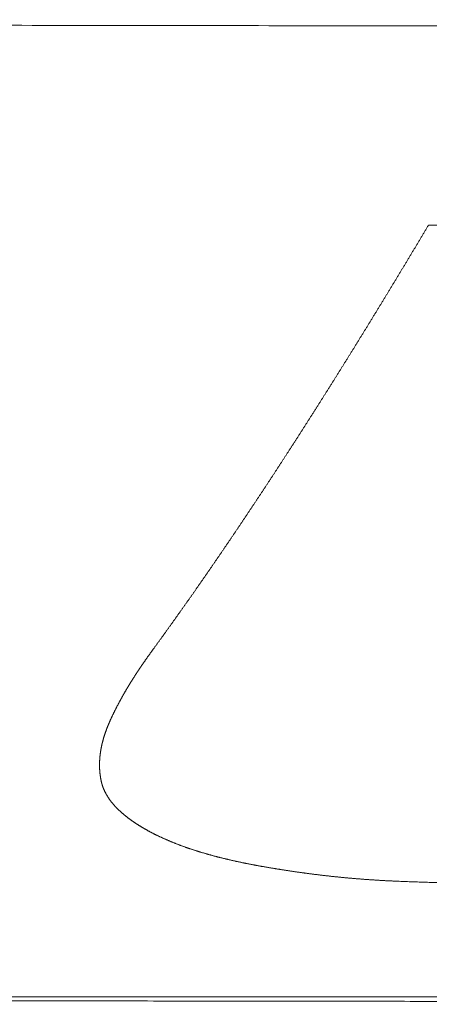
# Model space of a CAD drawing. Header units: millimetres. Extents: x 0 to 594, y 0 to 420.
# Tile 169 of 256: x 318.29 to 319.72, y 257.01 to 260.44. Entities that reach past the tile are written whole.
import ezdxf

# ---------------------------------------------------------------- set-up
doc = ezdxf.new("R2010")
doc.units = ezdxf.units.MM
doc.layers.add('1', color=7, linetype='Continuous', true_color=0xffffff)

msp = doc.modelspace()

# ---------------------------------------------------------------- linework, layer by layer
at = {"layer": '1', "color": 155, "linetype": 'Continuous', "lineweight": 13}
for points, knots in [([(305.0072, 260.4445), (305.1983, 260.4442), (305.5805, 260.4437), (306.1538, 260.4428), (306.7271, 260.442), (307.3004, 260.4411), (307.8737, 260.4402), (308.447, 260.4394), (309.0203, 260.4385), (309.5936, 260.4376), (310.1669, 260.4368), (310.7402, 260.4359), (311.3134, 260.435), (311.8867, 260.4342), (312.46, 260.4333), (313.0333, 260.4324), (313.6066, 260.4316), (314.1799, 260.4307), (314.7532, 260.4299), (315.3265, 260.4291), (315.8998, 260.4282), (316.4731, 260.4274), (317.0464, 260.4266), (317.6197, 260.4258), (318.1929, 260.425), (318.7662, 260.4242), (319.3395, 260.4234), (319.9128, 260.4226), (320.4861, 260.4218), (321.0594, 260.4211), (321.6327, 260.4203), (322.206, 260.4196), (322.7793, 260.4189), (323.3526, 260.4182), (323.9259, 260.4175), (324.4992, 260.4168), (325.0724, 260.4162), (325.6457, 260.4155), (326.219, 260.4149), (326.7923, 260.4143), (327.3656, 260.4137), (327.9389, 260.4131), (328.5122, 260.4125), (329.0855, 260.412), (329.6588, 260.4115), (330.2321, 260.4109), (330.8054, 260.4105), (331.3787, 260.41), (331.952, 260.4095), (332.5253, 260.4091), (333.0986, 260.4087), (333.6719, 260.4083), (334.2452, 260.408), (334.8184, 260.4077), (335.3917, 260.4073), (335.965, 260.4071), (336.5383, 260.4068), (337.1116, 260.4066), (337.6849, 260.4064), (338.2582, 260.4062), (338.8315, 260.406), (339.4048, 260.4059), (339.9781, 260.4058), (340.5514, 260.4058), (341.1247, 260.4057), (341.698, 260.4057), (342.2713, 260.4057), (342.6535, 260.4058), (342.8446, 260.4058)], [0, 0, 0, 0, 0.015152, 0.030303, 0.045455, 0.060606, 0.075758, 0.090909, 0.106061, 0.121212, 0.136364, 0.151515, 0.166666, 0.181818, 0.196969, 0.212121, 0.227272, 0.242424, 0.257575, 0.272727, 0.287878, 0.30303, 0.318181, 0.333333, 0.348484, 0.363636, 0.378787, 0.393939, 0.40909, 0.424242, 0.439393, 0.454545, 0.469696, 0.484848, 0.499999, 0.515151, 0.530302, 0.545454, 0.560605, 0.575757, 0.590908, 0.60606, 0.621211, 0.636363, 0.651514, 0.666666, 0.681817, 0.696969, 0.712121, 0.727272, 0.742424, 0.757575, 0.772727, 0.787878, 0.80303, 0.818181, 0.833333, 0.848485, 0.863636, 0.878788, 0.893939, 0.909091, 0.924242, 0.939394, 0.954545, 0.969697, 0.984848, 1, 1, 1, 1]), ([(318.7526, 258.2414), (318.7544, 258.2439), (318.758, 258.2488), (318.7634, 258.2563), (318.7689, 258.2638), (318.7743, 258.2713), (318.7797, 258.2788), (318.7852, 258.2863), (318.7906, 258.2939), (318.796, 258.3014), (318.8015, 258.309), (318.8069, 258.3165), (318.8123, 258.3241), (318.8178, 258.3317), (318.8232, 258.3393), (318.8286, 258.3469), (318.834, 258.3545), (318.8395, 258.3622), (318.8449, 258.3698), (318.8503, 258.3775), (318.8558, 258.3851), (318.8612, 258.3928), (318.8666, 258.4005), (318.872, 258.4082), (318.8775, 258.4159), (318.8829, 258.4236), (318.8883, 258.4313), (318.8937, 258.4391), (318.8992, 258.4468), (318.9046, 258.4546), (318.91, 258.4624), (318.9154, 258.4702), (318.9209, 258.478), (318.9263, 258.4858), (318.9317, 258.4936), (318.9371, 258.5014), (318.9426, 258.5093), (318.948, 258.5171), (318.9534, 258.525), (318.9588, 258.5329), (318.9642, 258.5407), (318.9697, 258.5486), (318.9751, 258.5565), (318.9805, 258.5645), (318.9859, 258.5724), (318.9914, 258.5803), (318.9968, 258.5883), (319.0022, 258.5962), (319.0076, 258.6042), (319.013, 258.6122), (319.0185, 258.6202), (319.0239, 258.6282), (319.0293, 258.6362), (319.0347, 258.6442), (319.0402, 258.6523), (319.0456, 258.6603), (319.051, 258.6684), (319.0564, 258.6764), (319.0618, 258.6845), (319.0673, 258.6926), (319.0727, 258.7007), (319.0781, 258.7088), (319.0835, 258.7169), (319.089, 258.7251), (319.0944, 258.7332), (319.0998, 258.7414), (319.1052, 258.7495), (319.1107, 258.7577), (319.1161, 258.7659), (319.1215, 258.7741), (319.1269, 258.7823), (319.1323, 258.7905), (319.1378, 258.7987), (319.1432, 258.807), (319.1486, 258.8152), (319.154, 258.8235), (319.1595, 258.8318), (319.1649, 258.84), (319.1703, 258.8483), (319.1758, 258.8566), (319.1812, 258.8649), (319.1866, 258.8733), (319.192, 258.8816), (319.1975, 258.8899), (319.2029, 258.8983), (319.2083, 258.9066), (319.2137, 258.915), (319.2192, 258.9234), (319.2246, 258.9318), (319.23, 258.9402), (319.2355, 258.9486), (319.2409, 258.957), (319.2463, 258.9655), (319.2518, 258.9739), (319.2572, 258.9824), (319.2626, 258.9908), (319.2681, 258.9993), (319.2735, 259.0078), (319.2789, 259.0163), (319.2844, 259.0248), (319.2898, 259.0333), (319.2952, 259.0418), (319.3007, 259.0504), (319.3061, 259.0589), (319.3116, 259.0675), (319.317, 259.076), (319.3224, 259.0846), (319.3279, 259.0932), (319.3333, 259.1018), (319.3388, 259.1104), (319.3442, 259.119), (319.3496, 259.1277), (319.3551, 259.1363), (319.3605, 259.1449), (319.366, 259.1536), (319.3714, 259.1623), (319.3769, 259.1709), (319.3823, 259.1796), (319.3878, 259.1883), (319.3932, 259.197), (319.3987, 259.2057), (319.4041, 259.2145), (319.4096, 259.2232), (319.415, 259.232), (319.4205, 259.2407), (319.4259, 259.2495), (319.4314, 259.2582), (319.4368, 259.267), (319.4423, 259.2758), (319.4477, 259.2846), (319.4532, 259.2934), (319.4587, 259.3023), (319.4641, 259.3111), (319.4696, 259.3199), (319.475, 259.3288), (319.4805, 259.3377), (319.486, 259.3465), (319.4914, 259.3554), (319.4969, 259.3643), (319.5024, 259.3732), (319.5078, 259.3821), (319.5133, 259.391), (319.5188, 259.4), (319.5242, 259.4089), (319.5297, 259.4179), (319.5352, 259.4268), (319.5407, 259.4358), (319.5461, 259.4448), (319.5516, 259.4537), (319.5571, 259.4627), (319.5626, 259.4717), (319.568, 259.4808), (319.5735, 259.4898), (319.579, 259.4988), (319.5845, 259.5079), (319.59, 259.5169), (319.5955, 259.526), (319.601, 259.535), (319.6064, 259.5441), (319.6119, 259.5532), (319.6174, 259.5623), (319.6229, 259.5714), (319.6284, 259.5805), (319.6339, 259.5897), (319.6394, 259.5988), (319.6449, 259.608), (319.6504, 259.6171), (319.6559, 259.6263), (319.6614, 259.6354), (319.6669, 259.6446), (319.6724, 259.6538), (319.6779, 259.663), (319.6834, 259.6722), (319.6889, 259.6814), (319.6944, 259.6907), (319.6999, 259.6999), (319.7055, 259.7092), (319.711, 259.7184), (319.7146, 259.7246), (319.7165, 259.7277)], [0, 0, 0, 0, 0.00565, 0.011299, 0.016949, 0.022599, 0.028248, 0.033898, 0.039548, 0.045198, 0.050847, 0.056497, 0.062147, 0.067796, 0.073446, 0.079096, 0.084746, 0.090395, 0.096045, 0.101695, 0.107344, 0.112994, 0.118644, 0.124294, 0.129943, 0.135593, 0.141243, 0.146892, 0.152542, 0.158192, 0.163842, 0.169491, 0.175141, 0.180791, 0.186441, 0.19209, 0.19774, 0.20339, 0.209039, 0.214689, 0.220339, 0.225989, 0.231638, 0.237288, 0.242938, 0.248587, 0.254237, 0.259887, 0.265537, 0.271186, 0.276836, 0.282486, 0.288135, 0.293785, 0.299435, 0.305085, 0.310734, 0.316384, 0.322034, 0.327683, 0.333333, 0.338983, 0.344633, 0.350282, 0.355932, 0.361582, 0.367231, 0.372881, 0.378531, 0.384181, 0.38983, 0.39548, 0.40113, 0.40678, 0.412429, 0.418079, 0.423729, 0.429379, 0.435028, 0.440678, 0.446328, 0.451978, 0.457627, 0.463277, 0.468927, 0.474577, 0.480226, 0.485876, 0.491526, 0.497176, 0.502825, 0.508475, 0.514125, 0.519775, 0.525424, 0.531074, 0.536724, 0.542374, 0.548023, 0.553673, 0.559323, 0.564973, 0.570622, 0.576272, 0.581922, 0.587572, 0.593221, 0.598871, 0.604521, 0.610171, 0.61582, 0.62147, 0.62712, 0.63277, 0.638419, 0.644069, 0.649719, 0.655368, 0.661018, 0.666668, 0.672318, 0.677967, 0.683617, 0.689267, 0.694917, 0.700566, 0.706216, 0.711866, 0.717515, 0.723165, 0.728815, 0.734465, 0.740114, 0.745764, 0.751414, 0.757063, 0.762713, 0.768363, 0.774012, 0.779662, 0.785312, 0.790962, 0.796611, 0.802261, 0.807911, 0.81356, 0.81921, 0.82486, 0.830509, 0.836159, 0.841809, 0.847458, 0.853108, 0.858758, 0.864407, 0.870057, 0.875707, 0.881357, 0.887006, 0.892656, 0.898306, 0.903955, 0.909605, 0.915255, 0.920904, 0.926554, 0.932204, 0.937853, 0.943503, 0.949153, 0.954802, 0.960452, 0.966102, 0.971751, 0.977401, 0.983051, 0.988701, 0.99435, 1, 1, 1, 1]), ([(318.6068, 257.9976), (318.6072, 257.9985), (318.6081, 258.0004), (318.6094, 258.0033), (318.6107, 258.0062), (318.612, 258.009), (318.6134, 258.0119), (318.6147, 258.0148), (318.6161, 258.0176), (318.6174, 258.0205), (318.6188, 258.0234), (318.6202, 258.0262), (318.6216, 258.0291), (318.623, 258.032), (318.6245, 258.0348), (318.6259, 258.0377), (318.6273, 258.0406), (318.6288, 258.0434), (318.6303, 258.0463), (318.6317, 258.0492), (318.6332, 258.052), (318.6347, 258.0549), (318.6362, 258.0578), (318.6378, 258.0606), (318.6393, 258.0635), (318.6408, 258.0664), (318.6424, 258.0693), (318.6439, 258.0721), (318.6455, 258.075), (318.6471, 258.0779), (318.6487, 258.0807), (318.6503, 258.0836), (318.6519, 258.0865), (318.6535, 258.0893), (318.6552, 258.0922), (318.6568, 258.0951), (318.6584, 258.0979), (318.6601, 258.1008), (318.6618, 258.1037), (318.6635, 258.1066), (318.6651, 258.1094), (318.6668, 258.1123), (318.6686, 258.1152), (318.6703, 258.118), (318.672, 258.1209), (318.6737, 258.1238), (318.6755, 258.1266), (318.6773, 258.1295), (318.679, 258.1324), (318.6808, 258.1353), (318.6826, 258.1381), (318.6844, 258.141), (318.6862, 258.1439), (318.688, 258.1467), (318.6898, 258.1496), (318.6916, 258.1525), (318.6935, 258.1553), (318.6953, 258.1582), (318.6972, 258.1611), (318.699, 258.1639), (318.7009, 258.1668), (318.7028, 258.1697), (318.7047, 258.1726), (318.7066, 258.1754), (318.7085, 258.1783), (318.7104, 258.1812), (318.7123, 258.184), (318.7143, 258.1869), (318.7162, 258.1898), (318.7182, 258.1926), (318.7201, 258.1955), (318.7221, 258.1984), (318.7241, 258.2012), (318.7261, 258.2041), (318.7281, 258.207), (318.7301, 258.2098), (318.7321, 258.2127), (318.7341, 258.2156), (318.7361, 258.2184), (318.7381, 258.2213), (318.7402, 258.2242), (318.7422, 258.227), (318.7443, 258.2299), (318.7463, 258.2328), (318.7484, 258.2356), (318.7505, 258.2385), (318.7519, 258.2404), (318.7526, 258.2414)], [0, 0, 0, 0, 0.011764, 0.023529, 0.035293, 0.047056, 0.05882, 0.070583, 0.082346, 0.094109, 0.105871, 0.117634, 0.129397, 0.141159, 0.152921, 0.164683, 0.176446, 0.188208, 0.19997, 0.211732, 0.223494, 0.235256, 0.247019, 0.258781, 0.270543, 0.282306, 0.294068, 0.305831, 0.317593, 0.329356, 0.341119, 0.352882, 0.364645, 0.376408, 0.388171, 0.399935, 0.411699, 0.423462, 0.435226, 0.44699, 0.458755, 0.470519, 0.482283, 0.494048, 0.505813, 0.517578, 0.529343, 0.541108, 0.552874, 0.564639, 0.576405, 0.588171, 0.599937, 0.611703, 0.623469, 0.635236, 0.647002, 0.658769, 0.670536, 0.682302, 0.694069, 0.705836, 0.717603, 0.72937, 0.741137, 0.752905, 0.764672, 0.776439, 0.788206, 0.799973, 0.811741, 0.823508, 0.835275, 0.847042, 0.858809, 0.870576, 0.882342, 0.894109, 0.905875, 0.917642, 0.929408, 0.941174, 0.95294, 0.964705, 0.97647, 0.988235, 1, 1, 1, 1]), ([(318.5765, 257.788), (318.5764, 257.7886), (318.5762, 257.7897), (318.5758, 257.7915), (318.5755, 257.7932), (318.5752, 257.7949), (318.5748, 257.7966), (318.5745, 257.7984), (318.5742, 257.8001), (318.574, 257.8018), (318.5737, 257.8036), (318.5734, 257.8053), (318.5732, 257.807), (318.573, 257.8088), (318.5727, 257.8105), (318.5725, 257.8122), (318.5723, 257.814), (318.5721, 257.8157), (318.572, 257.8174), (318.5718, 257.8192), (318.5716, 257.8209), (318.5715, 257.8227), (318.5714, 257.8244), (318.5712, 257.8261), (318.5711, 257.8279), (318.571, 257.8296), (318.5709, 257.8314), (318.5709, 257.8331), (318.5708, 257.8349), (318.5707, 257.8366), (318.5707, 257.8384), (318.5707, 257.8401), (318.5706, 257.8419), (318.5706, 257.8436), (318.5706, 257.8454), (318.5706, 257.8471), (318.5707, 257.8489), (318.5707, 257.8506), (318.5707, 257.8524), (318.5708, 257.8542), (318.5708, 257.8559), (318.5709, 257.8577), (318.571, 257.8594), (318.5711, 257.8612), (318.5712, 257.863), (318.5713, 257.8647), (318.5714, 257.8665), (318.5716, 257.8682), (318.5717, 257.87), (318.5719, 257.8718), (318.572, 257.8735), (318.5722, 257.8753), (318.5724, 257.8771), (318.5726, 257.8788), (318.5728, 257.8806), (318.573, 257.8824), (318.5733, 257.8841), (318.5735, 257.8859), (318.5737, 257.8877), (318.574, 257.8894), (318.5743, 257.8912), (318.5745, 257.893), (318.5748, 257.8947), (318.5751, 257.8965), (318.5754, 257.8983), (318.5757, 257.9001), (318.5761, 257.9018), (318.5764, 257.9036), (318.5767, 257.9054), (318.5771, 257.9071), (318.5774, 257.9089), (318.5778, 257.9107), (318.5782, 257.9125), (318.5786, 257.9142), (318.579, 257.916), (318.5794, 257.9178), (318.5798, 257.9196), (318.5802, 257.9213), (318.5807, 257.9231), (318.5811, 257.9249), (318.5816, 257.9267), (318.582, 257.9284), (318.5825, 257.9302), (318.583, 257.932), (318.5835, 257.9338), (318.584, 257.9355), (318.5845, 257.9373), (318.585, 257.9391), (318.5855, 257.9409), (318.5861, 257.9426), (318.5866, 257.9444), (318.5872, 257.9462), (318.5877, 257.948), (318.5883, 257.9497), (318.5889, 257.9515), (318.5895, 257.9533), (318.59, 257.9551), (318.5907, 257.9568), (318.5913, 257.9586), (318.5919, 257.9604), (318.5925, 257.9622), (318.5932, 257.9639), (318.5938, 257.9657), (318.5945, 257.9675), (318.5951, 257.9692), (318.5958, 257.971), (318.5965, 257.9728), (318.5971, 257.9746), (318.5978, 257.9763), (318.5985, 257.9781), (318.5993, 257.9799), (318.6, 257.9817), (318.6007, 257.9834), (318.6014, 257.9852), (318.6022, 257.987), (318.6029, 257.9887), (318.6037, 257.9905), (318.6045, 257.9923), (318.6052, 257.994), (318.606, 257.9958), (318.6065, 257.997), (318.6068, 257.9976)], [0, 0, 0, 0, 0.008403, 0.016805, 0.025206, 0.033607, 0.042007, 0.050406, 0.058804, 0.067202, 0.075599, 0.083995, 0.092391, 0.100787, 0.109182, 0.117577, 0.125971, 0.134365, 0.142759, 0.151153, 0.159546, 0.167939, 0.176333, 0.184726, 0.193119, 0.201511, 0.209904, 0.218297, 0.22669, 0.235083, 0.243476, 0.251869, 0.260263, 0.268656, 0.27705, 0.285444, 0.293838, 0.302232, 0.310627, 0.319022, 0.327417, 0.335812, 0.344208, 0.352604, 0.361001, 0.369398, 0.377795, 0.386193, 0.394591, 0.402989, 0.411388, 0.419787, 0.428187, 0.436587, 0.444988, 0.453389, 0.46179, 0.470192, 0.478594, 0.486997, 0.4954, 0.503804, 0.512208, 0.520612, 0.529017, 0.537423, 0.545829, 0.554235, 0.562642, 0.571049, 0.579456, 0.587864, 0.596273, 0.604681, 0.613091, 0.6215, 0.62991, 0.63832, 0.64673, 0.655141, 0.663552, 0.671964, 0.680375, 0.688787, 0.697199, 0.705612, 0.714024, 0.722437, 0.73085, 0.739263, 0.747676, 0.756089, 0.764502, 0.772916, 0.781329, 0.789743, 0.798156, 0.806569, 0.814983, 0.823396, 0.831809, 0.840222, 0.848635, 0.857047, 0.86546, 0.873872, 0.882284, 0.890695, 0.899106, 0.907517, 0.915927, 0.924337, 0.932746, 0.941155, 0.949564, 0.957971, 0.966378, 0.974785, 0.983191, 0.991596, 1, 1, 1, 1]), ([(318.7416, 257.6142), (318.7408, 257.6146), (318.7394, 257.6154), (318.7372, 257.6166), (318.7351, 257.6178), (318.7329, 257.619), (318.7308, 257.6202), (318.7286, 257.6215), (318.7265, 257.6227), (318.7244, 257.6239), (318.7223, 257.6252), (318.7202, 257.6264), (318.7181, 257.6276), (318.716, 257.6289), (318.714, 257.6301), (318.7119, 257.6314), (318.7099, 257.6327), (318.7078, 257.6339), (318.7058, 257.6352), (318.7038, 257.6365), (318.7018, 257.6378), (318.6998, 257.639), (318.6978, 257.6403), (318.6958, 257.6416), (318.6939, 257.6429), (318.6919, 257.6442), (318.69, 257.6455), (318.6881, 257.6469), (318.6862, 257.6482), (318.6843, 257.6495), (318.6824, 257.6508), (318.6805, 257.6522), (318.6787, 257.6535), (318.6768, 257.6548), (318.675, 257.6562), (318.6732, 257.6575), (318.6714, 257.6589), (318.6696, 257.6602), (318.6678, 257.6616), (318.666, 257.663), (318.6643, 257.6644), (318.6625, 257.6657), (318.6608, 257.6671), (318.6591, 257.6685), (318.6574, 257.6699), (318.6557, 257.6713), (318.654, 257.6727), (318.6524, 257.6741), (318.6507, 257.6755), (318.6491, 257.6769), (318.6475, 257.6784), (318.6459, 257.6798), (318.6443, 257.6812), (318.6427, 257.6826), (318.6412, 257.6841), (318.6396, 257.6855), (318.6381, 257.687), (318.6366, 257.6884), (318.6351, 257.6899), (318.6336, 257.6914), (318.6322, 257.6928), (318.6307, 257.6943), (318.6293, 257.6958), (318.6279, 257.6973), (318.6265, 257.6987), (318.6251, 257.7002), (318.6238, 257.7017), (318.6224, 257.7032), (318.6211, 257.7047), (318.6198, 257.7063), (318.6185, 257.7078), (318.6172, 257.7093), (318.6159, 257.7108), (318.6147, 257.7123), (318.6135, 257.7139), (318.6122, 257.7154), (318.611, 257.7169), (318.6099, 257.7185), (318.6087, 257.72), (318.6076, 257.7216), (318.6064, 257.7231), (318.6053, 257.7247), (318.6042, 257.7263), (318.6032, 257.7278), (318.6021, 257.7294), (318.6011, 257.731), (318.6001, 257.7326), (318.5991, 257.7341), (318.5981, 257.7357), (318.5971, 257.7373), (318.5962, 257.7389), (318.5952, 257.7405), (318.5943, 257.7421), (318.5934, 257.7437), (318.5925, 257.7453), (318.5917, 257.7469), (318.5909, 257.7485), (318.59, 257.7501), (318.5892, 257.7518), (318.5885, 257.7534), (318.5877, 257.755), (318.587, 257.7566), (318.5862, 257.7583), (318.5855, 257.7599), (318.5848, 257.7615), (318.5842, 257.7632), (318.5835, 257.7648), (318.5829, 257.7664), (318.5823, 257.7681), (318.5817, 257.7697), (318.5811, 257.7714), (318.5806, 257.773), (318.5801, 257.7747), (318.5795, 257.7764), (318.5791, 257.778), (318.5786, 257.7797), (318.5781, 257.7813), (318.5777, 257.783), (318.5773, 257.7847), (318.5769, 257.7863), (318.5767, 257.7875), (318.5765, 257.788)], [0, 0, 0, 0, 0.008407, 0.016815, 0.025224, 0.033633, 0.042043, 0.050454, 0.058865, 0.067276, 0.075688, 0.0841, 0.092512, 0.100924, 0.109336, 0.117748, 0.12616, 0.134572, 0.142984, 0.151395, 0.159806, 0.168217, 0.176627, 0.185037, 0.193446, 0.201855, 0.210263, 0.218671, 0.227078, 0.235484, 0.24389, 0.252295, 0.2607, 0.269104, 0.277507, 0.28591, 0.294312, 0.302713, 0.311113, 0.319513, 0.327913, 0.336312, 0.34471, 0.353108, 0.361505, 0.369902, 0.378298, 0.386695, 0.39509, 0.403486, 0.411882, 0.420277, 0.428672, 0.437067, 0.445463, 0.453859, 0.462255, 0.470651, 0.479048, 0.487445, 0.495843, 0.504242, 0.512641, 0.521041, 0.529442, 0.537844, 0.546246, 0.554649, 0.563052, 0.571456, 0.57986, 0.588265, 0.596669, 0.605075, 0.61348, 0.621885, 0.630291, 0.638697, 0.647103, 0.655509, 0.663915, 0.67232, 0.680726, 0.689132, 0.697538, 0.705943, 0.714349, 0.722754, 0.731159, 0.739564, 0.747969, 0.756373, 0.764777, 0.773181, 0.781584, 0.789988, 0.798391, 0.806793, 0.815196, 0.823598, 0.832, 0.840401, 0.848802, 0.857203, 0.865604, 0.874004, 0.882405, 0.890805, 0.899205, 0.907604, 0.916004, 0.924403, 0.932803, 0.941202, 0.949601, 0.958001, 0.9664, 0.9748, 0.9832, 0.9916, 1, 1, 1, 1]), ([(319.1249, 257.4929), (319.1236, 257.4931), (319.1209, 257.4936), (319.1168, 257.4944), (319.1128, 257.4951), (319.1088, 257.4959), (319.1048, 257.4966), (319.1008, 257.4974), (319.0967, 257.4982), (319.0927, 257.4989), (319.0887, 257.4997), (319.0848, 257.5005), (319.0808, 257.5013), (319.0768, 257.5021), (319.0728, 257.5029), (319.0689, 257.5037), (319.0649, 257.5046), (319.0609, 257.5054), (319.057, 257.5062), (319.053, 257.5071), (319.0491, 257.5079), (319.0452, 257.5088), (319.0413, 257.5097), (319.0373, 257.5105), (319.0334, 257.5114), (319.0295, 257.5123), (319.0256, 257.5132), (319.0218, 257.5141), (319.0179, 257.515), (319.014, 257.5159), (319.0101, 257.5169), (319.0063, 257.5178), (319.0024, 257.5187), (318.9986, 257.5197), (318.9948, 257.5206), (318.9909, 257.5216), (318.9871, 257.5226), (318.9833, 257.5235), (318.9795, 257.5245), (318.9757, 257.5255), (318.9719, 257.5265), (318.9682, 257.5275), (318.9644, 257.5285), (318.9606, 257.5296), (318.9569, 257.5306), (318.9532, 257.5316), (318.9494, 257.5327), (318.9457, 257.5337), (318.942, 257.5348), (318.9383, 257.5359), (318.9346, 257.537), (318.9309, 257.5381), (318.9272, 257.5392), (318.9236, 257.5403), (318.9199, 257.5414), (318.9163, 257.5425), (318.9127, 257.5436), (318.909, 257.5448), (318.9054, 257.5459), (318.9018, 257.5471), (318.8982, 257.5482), (318.8947, 257.5494), (318.8911, 257.5506), (318.8875, 257.5518), (318.884, 257.553), (318.8805, 257.5542), (318.877, 257.5554), (318.8734, 257.5566), (318.87, 257.5579), (318.8665, 257.5591), (318.863, 257.5603), (318.8595, 257.5616), (318.8561, 257.5629), (318.8527, 257.5641), (318.8492, 257.5654), (318.8458, 257.5667), (318.8424, 257.568), (318.8391, 257.5693), (318.8357, 257.5707), (318.8323, 257.572), (318.829, 257.5733), (318.8257, 257.5747), (318.8223, 257.576), (318.819, 257.5774), (318.8158, 257.5787), (318.8125, 257.5801), (318.8092, 257.5815), (318.806, 257.5829), (318.8028, 257.5843), (318.7996, 257.5857), (318.7964, 257.5871), (318.7932, 257.5886), (318.79, 257.59), (318.7869, 257.5915), (318.7837, 257.5929), (318.7806, 257.5944), (318.7775, 257.5958), (318.7744, 257.5973), (318.7714, 257.5988), (318.7683, 257.6003), (318.7653, 257.6018), (318.7622, 257.6033), (318.7592, 257.6049), (318.7562, 257.6064), (318.7533, 257.6079), (318.7503, 257.6095), (318.7474, 257.6111), (318.7445, 257.6126), (318.7425, 257.6137), (318.7416, 257.6142)], [0, 0, 0, 0, 0.009348, 0.018696, 0.028044, 0.037393, 0.046742, 0.056091, 0.065441, 0.074791, 0.084141, 0.093491, 0.102841, 0.112191, 0.12154, 0.13089, 0.14024, 0.149589, 0.158939, 0.168288, 0.177637, 0.186985, 0.196333, 0.205681, 0.215029, 0.224376, 0.233723, 0.243069, 0.252416, 0.261761, 0.271107, 0.280452, 0.289797, 0.299141, 0.308485, 0.317829, 0.327172, 0.336515, 0.345858, 0.355201, 0.364543, 0.373886, 0.383228, 0.39257, 0.401912, 0.411254, 0.420596, 0.429938, 0.439281, 0.448623, 0.457966, 0.467309, 0.476653, 0.485997, 0.495341, 0.504687, 0.514032, 0.523379, 0.532726, 0.542073, 0.551421, 0.560769, 0.570118, 0.579466, 0.588815, 0.598164, 0.607513, 0.616862, 0.626211, 0.63556, 0.644909, 0.654257, 0.663606, 0.672954, 0.682302, 0.69165, 0.700998, 0.710345, 0.719692, 0.729039, 0.738385, 0.747731, 0.757077, 0.766423, 0.775768, 0.785112, 0.794457, 0.803801, 0.813145, 0.822488, 0.831831, 0.841174, 0.850517, 0.859859, 0.869202, 0.878544, 0.887886, 0.897228, 0.90657, 0.915912, 0.925254, 0.934596, 0.943939, 0.953281, 0.962624, 0.971967, 0.981311, 0.990655, 1, 1, 1, 1]), ([(319.5918, 257.4398), (319.5904, 257.4399), (319.5874, 257.44), (319.5829, 257.4402), (319.5784, 257.4404), (319.5739, 257.4406), (319.5695, 257.4409), (319.565, 257.4411), (319.5605, 257.4413), (319.556, 257.4416), (319.5516, 257.4418), (319.5471, 257.4421), (319.5426, 257.4424), (319.5382, 257.4426), (319.5337, 257.4429), (319.5293, 257.4432), (319.5248, 257.4435), (319.5204, 257.4438), (319.5159, 257.4441), (319.5114, 257.4444), (319.507, 257.4447), (319.5025, 257.445), (319.4981, 257.4453), (319.4937, 257.4456), (319.4892, 257.446), (319.4848, 257.4463), (319.4803, 257.4467), (319.4759, 257.447), (319.4715, 257.4474), (319.467, 257.4477), (319.4626, 257.4481), (319.4582, 257.4485), (319.4537, 257.4488), (319.4493, 257.4492), (319.4449, 257.4496), (319.4405, 257.45), (319.4361, 257.4504), (319.4317, 257.4508), (319.4272, 257.4512), (319.4228, 257.4517), (319.4184, 257.4521), (319.414, 257.4525), (319.4096, 257.4529), (319.4052, 257.4534), (319.4008, 257.4538), (319.3964, 257.4543), (319.392, 257.4547), (319.3876, 257.4552), (319.3832, 257.4557), (319.3788, 257.4561), (319.3745, 257.4566), (319.3701, 257.4571), (319.3657, 257.4576), (319.3613, 257.4581), (319.3569, 257.4586), (319.3526, 257.4591), (319.3482, 257.4596), (319.3438, 257.4601), (319.3395, 257.4606), (319.3351, 257.4612), (319.3307, 257.4617), (319.3264, 257.4622), (319.322, 257.4628), (319.3177, 257.4633), (319.3133, 257.4639), (319.309, 257.4644), (319.3046, 257.465), (319.3003, 257.4656), (319.296, 257.4661), (319.2916, 257.4667), (319.2873, 257.4673), (319.283, 257.4679), (319.2786, 257.4685), (319.2743, 257.4691), (319.27, 257.4697), (319.2657, 257.4703), (319.2613, 257.4709), (319.257, 257.4715), (319.2527, 257.4721), (319.2484, 257.4727), (319.2441, 257.4734), (319.2398, 257.474), (319.2355, 257.4746), (319.2312, 257.4753), (319.2269, 257.4759), (319.2226, 257.4766), (319.2184, 257.4773), (319.2141, 257.4779), (319.2098, 257.4786), (319.2055, 257.4793), (319.2012, 257.4799), (319.197, 257.4806), (319.1927, 257.4813), (319.1884, 257.482), (319.1842, 257.4827), (319.1799, 257.4834), (319.1757, 257.4841), (319.1714, 257.4848), (319.1672, 257.4855), (319.1629, 257.4862), (319.1587, 257.487), (319.1545, 257.4877), (319.1502, 257.4884), (319.146, 257.4892), (319.1418, 257.4899), (319.1375, 257.4906), (319.1333, 257.4914), (319.1291, 257.4921), (319.1263, 257.4927), (319.1249, 257.4929)], [0, 0, 0, 0, 0.009346, 0.018691, 0.028035, 0.037379, 0.046723, 0.056066, 0.065408, 0.074751, 0.084093, 0.093434, 0.102776, 0.112117, 0.121458, 0.130798, 0.140139, 0.149479, 0.15882, 0.16816, 0.1775, 0.18684, 0.19618, 0.205519, 0.214859, 0.224199, 0.233539, 0.242879, 0.252219, 0.261559, 0.2709, 0.28024, 0.289581, 0.298921, 0.308262, 0.317603, 0.326944, 0.336285, 0.345627, 0.354969, 0.364311, 0.373653, 0.382995, 0.392338, 0.401681, 0.411024, 0.420367, 0.429711, 0.439055, 0.448399, 0.457744, 0.467089, 0.476434, 0.485779, 0.495125, 0.504471, 0.513817, 0.523163, 0.53251, 0.541857, 0.551204, 0.560552, 0.5699, 0.579248, 0.588596, 0.597945, 0.607294, 0.616643, 0.625992, 0.635342, 0.644691, 0.654041, 0.663392, 0.672742, 0.682092, 0.691443, 0.700794, 0.710145, 0.719496, 0.728847, 0.738198, 0.74755, 0.756901, 0.766252, 0.775604, 0.784955, 0.794307, 0.803658, 0.81301, 0.822361, 0.831713, 0.841064, 0.850415, 0.859766, 0.869117, 0.878468, 0.887818, 0.897168, 0.906518, 0.915868, 0.925218, 0.934567, 0.943916, 0.953264, 0.962612, 0.97196, 0.981307, 0.990654, 1, 1, 1, 1]), ([(320.1267, 257.4293), (320.1228, 257.4293), (320.115, 257.4293), (320.1034, 257.4294), (320.0918, 257.4294), (320.0801, 257.4294), (320.0685, 257.4295), (320.0568, 257.4295), (320.0452, 257.4296), (320.0336, 257.4297), (320.0219, 257.4297), (320.0103, 257.4298), (319.9986, 257.4299), (319.987, 257.43), (319.9754, 257.4301), (319.9637, 257.4302), (319.9521, 257.4304), (319.9404, 257.4305), (319.9288, 257.4306), (319.9172, 257.4308), (319.9055, 257.431), (319.8939, 257.4311), (319.8822, 257.4313), (319.8706, 257.4315), (319.859, 257.4317), (319.8473, 257.4319), (319.8357, 257.4321), (319.8241, 257.4324), (319.8125, 257.4326), (319.8008, 257.4329), (319.7892, 257.4332), (319.7776, 257.4334), (319.766, 257.4337), (319.7543, 257.4341), (319.7427, 257.4344), (319.7311, 257.4347), (319.7195, 257.4351), (319.7079, 257.4354), (319.6963, 257.4358), (319.6846, 257.4362), (319.673, 257.4366), (319.6614, 257.437), (319.6498, 257.4374), (319.6382, 257.4379), (319.6266, 257.4383), (319.615, 257.4388), (319.6034, 257.4393), (319.5957, 257.4396), (319.5918, 257.4398)], [0, 0, 0, 0, 0.021739, 0.043479, 0.065219, 0.08696, 0.108702, 0.130444, 0.152186, 0.173928, 0.195671, 0.217414, 0.239157, 0.260899, 0.282642, 0.304385, 0.326127, 0.347869, 0.369611, 0.391353, 0.413094, 0.434835, 0.456576, 0.478316, 0.500056, 0.521795, 0.543534, 0.565272, 0.58701, 0.608748, 0.630485, 0.652222, 0.673959, 0.695695, 0.717431, 0.739166, 0.760902, 0.782637, 0.804372, 0.826108, 0.847843, 0.869578, 0.891314, 0.91305, 0.934787, 0.956524, 0.978261, 1, 1, 1, 1]), ([(342.8439, 257.0136), (342.7379, 257.0135), (342.5259, 257.0133), (342.208, 257.013), (341.89, 257.0127), (341.572, 257.0124), (341.2541, 257.0122), (340.9361, 257.012), (340.6181, 257.0117), (340.3002, 257.0115), (339.9822, 257.0113), (339.6642, 257.0111), (339.3463, 257.011), (339.0283, 257.0108), (338.7104, 257.0106), (338.3924, 257.0105), (338.0744, 257.0104), (337.7565, 257.0103), (337.4385, 257.0101), (337.1205, 257.01), (336.8026, 257.01), (336.4846, 257.0099), (336.1666, 257.0098), (335.8487, 257.0098), (335.5307, 257.0097), (335.2127, 257.0097), (334.8948, 257.0097), (334.5768, 257.0097), (334.2588, 257.0097), (333.9409, 257.0097), (333.6229, 257.0097), (333.3049, 257.0098), (332.987, 257.0098), (332.669, 257.0099), (332.3511, 257.0099), (332.0331, 257.01), (331.7151, 257.0101), (331.3972, 257.0102), (331.0792, 257.0103), (330.7612, 257.0104), (330.4433, 257.0105), (330.1253, 257.0107), (329.8073, 257.0108), (329.4894, 257.011), (329.1714, 257.0111), (328.8534, 257.0113), (328.5355, 257.0115), (328.2175, 257.0117), (327.8995, 257.0119), (327.5816, 257.0121), (327.2636, 257.0123), (326.9457, 257.0125), (326.6277, 257.0128), (326.3097, 257.013), (325.9918, 257.0133), (325.6738, 257.0135), (325.3558, 257.0138), (325.0379, 257.0141), (324.7199, 257.0144), (324.4019, 257.0147), (324.084, 257.015), (323.766, 257.0153), (323.448, 257.0156), (323.1301, 257.0159), (322.8121, 257.0163), (322.4942, 257.0166), (322.1762, 257.017), (321.8582, 257.0173), (321.5403, 257.0177), (321.2223, 257.0181), (320.9043, 257.0185), (320.5864, 257.0188), (320.2684, 257.0192), (319.9504, 257.0196), (319.6325, 257.0201), (319.3145, 257.0205), (318.9966, 257.0209), (318.6786, 257.0213), (318.3606, 257.0218), (318.0427, 257.0222), (317.7247, 257.0227), (317.4067, 257.0232), (317.0888, 257.0236), (316.7708, 257.0241), (316.4528, 257.0246), (316.1349, 257.0251), (315.8169, 257.0256), (315.4989, 257.0261), (315.181, 257.0266), (314.863, 257.0271), (314.5451, 257.0276), (314.2271, 257.0281), (313.9091, 257.0287), (313.5912, 257.0292), (313.2732, 257.0298), (312.9552, 257.0303), (312.6373, 257.0309), (312.3193, 257.0314), (312.0013, 257.032), (311.6834, 257.0326), (311.3654, 257.0331), (311.0474, 257.0337), (310.7295, 257.0343), (310.4115, 257.0349), (310.0936, 257.0355), (309.7756, 257.0361), (309.4576, 257.0367), (309.1397, 257.0373), (308.8217, 257.0379), (308.5037, 257.0386), (308.1858, 257.0392), (307.8678, 257.0398), (307.5498, 257.0404), (307.2319, 257.0411), (306.9139, 257.0417), (306.5959, 257.0424), (306.278, 257.043), (305.96, 257.0437), (305.6421, 257.0443), (305.3241, 257.045), (305.1121, 257.0454), (305.0061, 257.0456)], [0, 0, 0, 0, 0.008403, 0.016807, 0.02521, 0.033613, 0.042017, 0.05042, 0.058824, 0.067227, 0.07563, 0.084034, 0.092437, 0.10084, 0.109244, 0.117647, 0.126051, 0.134454, 0.142857, 0.151261, 0.159664, 0.168067, 0.176471, 0.184874, 0.193278, 0.201681, 0.210084, 0.218488, 0.226891, 0.235294, 0.243698, 0.252101, 0.260505, 0.268908, 0.277311, 0.285715, 0.294118, 0.302521, 0.310925, 0.319328, 0.327731, 0.336135, 0.344538, 0.352942, 0.361345, 0.369748, 0.378152, 0.386555, 0.394958, 0.403362, 0.411765, 0.420168, 0.428572, 0.436975, 0.445378, 0.453782, 0.462185, 0.470589, 0.478992, 0.487395, 0.495799, 0.504202, 0.512605, 0.521009, 0.529412, 0.537815, 0.546219, 0.554622, 0.563025, 0.571429, 0.579832, 0.588235, 0.596639, 0.605042, 0.613445, 0.621849, 0.630252, 0.638655, 0.647059, 0.655462, 0.663865, 0.672269, 0.680672, 0.689076, 0.697479, 0.705882, 0.714286, 0.722689, 0.731092, 0.739496, 0.747899, 0.756302, 0.764706, 0.773109, 0.781513, 0.789916, 0.798319, 0.806723, 0.815126, 0.823529, 0.831933, 0.840336, 0.848739, 0.857143, 0.865546, 0.87395, 0.882353, 0.890756, 0.89916, 0.907563, 0.915966, 0.92437, 0.932773, 0.941176, 0.94958, 0.957983, 0.966387, 0.97479, 0.983193, 0.991597, 1, 1, 1, 1])]:
    msp.add_open_spline(points, degree=3, knots=knots, dxfattribs=at)
msp.add_open_spline([(319.7165, 259.7277), (319.901, 259.7275), (320.2699, 259.727), (320.6389, 259.7265), (320.8234, 259.7263)], degree=3, dxfattribs=at)
at = {"layer": '1', "color": 155, "linetype": 'Continuous', "lineweight": 18}
msp.add_open_spline([(356.5431, 257.0917), (356.506, 257.0916), (355.8191, 257.0895), (353.8574, 257.0836), (349.517, 257.0713), (341.3573, 257.0518), (334.9632, 257.0427), (330.5737, 257.0391), (330.4407, 257.039), (330.1747, 257.0388), (329.7757, 257.0384), (328.8446, 257.0378), (326.9825, 257.0366), (323.2583, 257.0351), (320.0661, 257.0351), (313.6817, 257.0369), (309.4254, 257.0403), (300.913, 257.0513), (296.6569, 257.0589), (288.1458, 257.0774), (283.8908, 257.0884), (275.3835, 257.1139), (271.1312, 257.1284), (262.6305, 257.1649), (258.3819, 257.1868), (254.1327, 257.2171)], degree=3, knots=[0, 0, 0, 0, 0.000904, 0.016763, 0.04848, 0.111915, 0.238784, 0.238784, 0.242749, 0.242749, 0.246713, 0.254643, 0.270501, 0.302219, 0.365653, 0.365653, 0.492523, 0.492523, 0.619392, 0.619392, 0.746261, 0.746261, 0.873131, 0.873131, 1, 1, 1, 1], dxfattribs=at)

doc.saveas('drawing.dxf')
